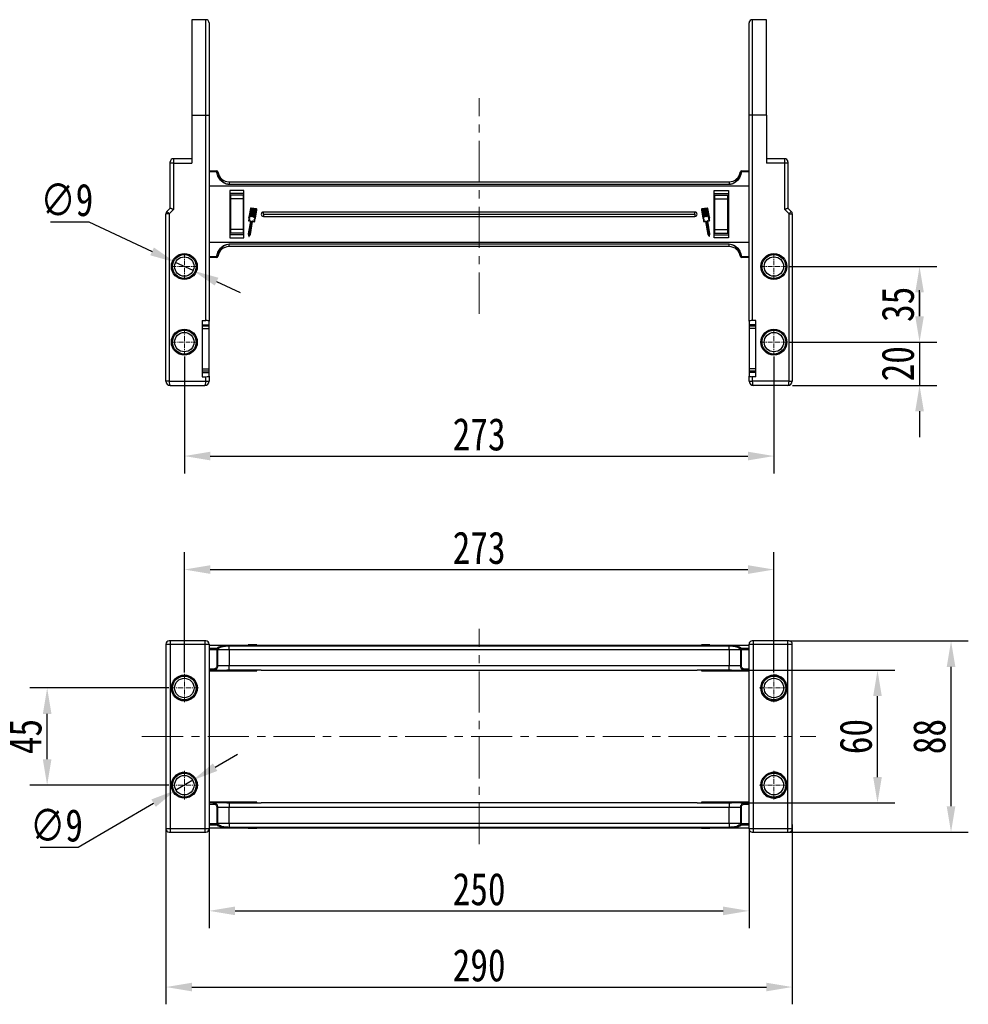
# Model space of a CAD drawing. Header units: millimetres. Extents: x -1214 to 867, y -361 to 1097.
# Tile 3 of 51: x -993 to -554, y -63 to 393. Entities that reach past the tile are written whole.
import ezdxf

# ---------------------------------------------------------------- set-up
doc = ezdxf.new("R2010")
doc.units = ezdxf.units.MM
doc.linetypes.add('CENTER', pattern=[0.6, 0.375, -0.075, 0.075, -0.075])
doc.linetypes.add('CENTERX2', pattern=[20.32, 12.7, -2.54, 2.54, -2.54])
doc.styles.get("Standard").update_dxf_attribs({"font": '仿宋_GB2312.ttf', "width": 0.8})
doc.dimstyles.new('ISO-60.1', dxfattribs={"dimtxt": 15, "dimasz": 12, "dimexe": 8, "dimexo": 0.625, "dimgap": 2.5, "dimtad": 1, "dimdsep": 46, "dimtxsty": 'Standard', "dimcen": 2.5, "dimadec": 0, "dimazin": 0, "dimtfac": 1, "dimtmove": 0, "dimatfit": 3, "dimfxl": 0, "dimarcsym": 0})
doc.dimstyles.new('副本 ISO-60.1', dxfattribs={"dimtxt": 15, "dimasz": 12, "dimexe": 8, "dimexo": 0.625, "dimgap": 2.5, "dimtad": 1, "dimtoh": 1, "dimdsep": 46, "dimtxsty": 'Standard', "dimcen": 2.5, "dimadec": 0, "dimazin": 0, "dimtfac": 1, "dimtmove": 0, "dimatfit": 3, "dimfxl": 0, "dimarcsym": 0})

# ---------------------------------------------------------------- blocks, each defined once
blk = doc.blocks.new('*D3769')
at = {"color": 0, "lineweight": -2}
for p, q in [((-978.78, 299.01), (-961.08, 299.01)), ((-961.08, 299.01), (-931.72, 285.26)), ((-912.71, 276.35), (-920.86, 280.17)), ((-901.84, 271.26), (-890.97, 266.17))]:
    blk.add_line(p, q, dxfattribs=at)
at = {"color": 0, "lineweight": 9}
for points in [[(-930.88, 287.07), (-932.57, 283.45), (-920.86, 280.17)], [(-900.99, 273.07), (-902.69, 269.45), (-912.71, 276.35)]]:
    blk.add_solid(points, dxfattribs=at)
at = {"layer": 'Defpoints', "color": 0, "lineweight": 9}
for p in [(-920.86, 280.17), (-912.71, 276.35)]:
    blk.add_point(p, dxfattribs=at)
at = {"color": 0, "lineweight": 9, "insert": (-971.18, 309.01), "char_height": 15, "attachment_point": 5}
blk.add_mtext('∅9', dxfattribs=at)
blk = doc.blocks.new('*D3770')
at = {"color": 0, "lineweight": -2}
for p, q in [((-636.56, 278.26), (-568.34, 278.26)), ((-576.34, 266.26), (-576.34, 255.26)), ((-636.56, 243.26), (-568.34, 243.26))]:
    blk.add_line(p, q, dxfattribs=at)
at = {"color": 0, "lineweight": 9}
for points in [[(-578.34, 266.26), (-574.34, 266.26), (-576.34, 278.26)], [(-578.34, 255.26), (-574.34, 255.26), (-576.34, 243.26)]]:
    blk.add_solid(points, dxfattribs=at)
at = {"layer": 'Defpoints', "color": 0, "lineweight": 9}
for p in [(-637.18, 278.26), (-637.18, 243.26), (-576.34, 243.26)]:
    blk.add_point(p, dxfattribs=at)
at = {"color": 0, "lineweight": 9, "insert": (-586.34, 260.76), "char_height": 15, "attachment_point": 5, "rotation": 90}
blk.add_mtext('35', dxfattribs=at)
blk = doc.blocks.new('*D3771')
at = {"color": 0, "lineweight": -2}
for p, q in [((-576.34, 255.26), (-576.34, 267.26)), ((-636.56, 243.26), (-568.34, 243.26)), ((-576.34, 243.26), (-576.34, 223.26)), ((-635.16, 223.26), (-568.34, 223.26)), ((-576.34, 211.26), (-576.34, 199.26))]:
    blk.add_line(p, q, dxfattribs=at)
at = {"color": 0, "lineweight": 9}
for points in [[(-578.34, 255.26), (-574.34, 255.26), (-576.34, 243.26)], [(-578.34, 211.26), (-574.34, 211.26), (-576.34, 223.26)]]:
    blk.add_solid(points, dxfattribs=at)
at = {"layer": 'Defpoints', "color": 0, "lineweight": 9}
for p in [(-637.18, 243.26), (-635.78, 223.26), (-576.34, 223.26)]:
    blk.add_point(p, dxfattribs=at)
at = {"color": 0, "lineweight": 9, "insert": (-586.34, 233.26), "char_height": 15, "attachment_point": 5, "rotation": 90}
blk.add_mtext('20', dxfattribs=at)
blk = doc.blocks.new('*D3792')
at = {"color": 0, "lineweight": -2}
for p, q in [((-916.78, 236.58), (-916.78, 182.52)), ((-643.78, 236.58), (-643.78, 182.52)), ((-904.78, 190.52), (-655.78, 190.52))]:
    blk.add_line(p, q, dxfattribs=at)
at = {"color": 0, "lineweight": 9}
for points in [[(-904.78, 192.52), (-904.78, 188.52), (-916.78, 190.52)], [(-655.78, 192.52), (-655.78, 188.52), (-643.78, 190.52)]]:
    blk.add_solid(points, dxfattribs=at)
at = {"layer": 'Defpoints', "color": 0, "lineweight": 9}
for p in [(-916.78, 237.21), (-643.78, 237.21), (-643.78, 190.52)]:
    blk.add_point(p, dxfattribs=at)
at = {"color": 0, "lineweight": 9, "insert": (-780.28, 200.52), "char_height": 15, "attachment_point": 5}
blk.add_mtext('273', dxfattribs=at)
blk = doc.blocks.new('*D3793')
at = {"color": 0, "lineweight": -2}
for p, q in [((-924.01, 83.17), (-988.31, 83.17)), ((-980.31, 50.17), (-980.31, 71.17)), ((-924.01, 38.17), (-988.31, 38.17))]:
    blk.add_line(p, q, dxfattribs=at)
at = {"color": 0, "lineweight": 9}
for points in [[(-982.31, 71.17), (-978.31, 71.17), (-980.31, 83.17)], [(-982.31, 50.17), (-978.31, 50.17), (-980.31, 38.17)]]:
    blk.add_solid(points, dxfattribs=at)
at = {"layer": 'Defpoints', "color": 0, "lineweight": 9}
for p in [(-980.31, 83.17), (-923.38, 83.17), (-923.38, 38.17)]:
    blk.add_point(p, dxfattribs=at)
at = {"color": 0, "lineweight": 9, "insert": (-990.31, 60.67), "char_height": 15, "attachment_point": 5, "rotation": 90}
blk.add_mtext('45', dxfattribs=at)
blk = doc.blocks.new('*D3772')
at = {"color": 0, "lineweight": -2}
for p, q in [((-902.53, 46.49), (-892.17, 52.54)), ((-912.9, 40.44), (-920.67, 35.9)), ((-965.89, 9.49), (-931.03, 29.85)), ((-983.58, 9.49), (-965.89, 9.49))]:
    blk.add_line(p, q, dxfattribs=at)
at = {"color": 0, "lineweight": 9}
for points in [[(-903.54, 48.22), (-901.52, 44.76), (-912.9, 40.44)], [(-932.04, 31.57), (-930.02, 28.12), (-920.67, 35.9)]]:
    blk.add_solid(points, dxfattribs=at)
at = {"layer": 'Defpoints', "color": 0, "lineweight": 9}
for p in [(-912.9, 40.44), (-920.67, 35.9)]:
    blk.add_point(p, dxfattribs=at)
at = {"color": 0, "lineweight": 9, "insert": (-975.99, 19.49), "char_height": 15, "attachment_point": 5}
blk.add_mtext('∅9', dxfattribs=at)
blk = doc.blocks.new('*D3794')
at = {"color": 0, "lineweight": -2}
for p, q in [((-655.28, 18.29), (-655.28, -28.02)), ((-905.28, 17.81), (-905.28, -28.02)), ((-893.28, -20.02), (-667.28, -20.02))]:
    blk.add_line(p, q, dxfattribs=at)
at = {"color": 0, "lineweight": 9}
for points in [[(-893.28, -18.02), (-893.28, -22.02), (-905.28, -20.02)], [(-667.28, -18.02), (-667.28, -22.02), (-655.28, -20.02)]]:
    blk.add_solid(points, dxfattribs=at)
at = {"layer": 'Defpoints', "color": 0, "lineweight": 9}
for p in [(-905.28, 18.44), (-655.28, 18.91), (-655.28, -20.02)]:
    blk.add_point(p, dxfattribs=at)
at = {"color": 0, "lineweight": 9, "insert": (-780.28, -10.02), "char_height": 15, "attachment_point": 5}
blk.add_mtext('250', dxfattribs=at)
blk = doc.blocks.new('*D3795')
at = {"color": 0, "lineweight": -2}
for p, q in [((-635.28, 19.95), (-635.28, -63.27)), ((-925.28, 17.91), (-925.28, -63.27)), ((-913.28, -55.27), (-647.28, -55.27))]:
    blk.add_line(p, q, dxfattribs=at)
at = {"color": 0, "lineweight": 9}
for points in [[(-913.28, -53.27), (-913.28, -57.27), (-925.28, -55.27)], [(-647.28, -53.27), (-647.28, -57.27), (-635.28, -55.27)]]:
    blk.add_solid(points, dxfattribs=at)
at = {"layer": 'Defpoints', "color": 0, "lineweight": 9}
for p in [(-925.28, 18.54), (-635.28, 20.57), (-635.28, -55.27)]:
    blk.add_point(p, dxfattribs=at)
at = {"color": 0, "lineweight": 9, "insert": (-780.28, -45.27), "char_height": 15, "attachment_point": 5}
blk.add_mtext('290', dxfattribs=at)
blk = doc.blocks.new('*D3796')
at = {"color": 0, "lineweight": -2}
for p, q in [((-916.78, 90.39), (-916.78, 145.99)), ((-643.78, 90.39), (-643.78, 145.99)), ((-904.78, 137.99), (-655.78, 137.99))]:
    blk.add_line(p, q, dxfattribs=at)
at = {"color": 0, "lineweight": 9}
for points in [[(-904.78, 139.99), (-904.78, 135.99), (-916.78, 137.99)], [(-655.78, 139.99), (-655.78, 135.99), (-643.78, 137.99)]]:
    blk.add_solid(points, dxfattribs=at)
at = {"layer": 'Defpoints', "color": 0, "lineweight": 9}
for p in [(-643.78, 137.99), (-916.78, 89.77), (-643.78, 89.77)]:
    blk.add_point(p, dxfattribs=at)
at = {"color": 0, "lineweight": 9, "insert": (-780.28, 147.99), "char_height": 15, "attachment_point": 5}
blk.add_mtext('273', dxfattribs=at)
blk = doc.blocks.new('*D3797')
at = {"color": 0, "lineweight": -2}
for p, q in [((-659.13, 91.4), (-587.81, 91.4)), ((-595.81, 41.94), (-595.81, 79.4)), ((-659.13, 29.94), (-587.81, 29.94))]:
    blk.add_line(p, q, dxfattribs=at)
at = {"color": 0, "lineweight": 9}
for points in [[(-597.81, 79.4), (-593.81, 79.4), (-595.81, 91.4)], [(-597.81, 41.94), (-593.81, 41.94), (-595.81, 29.94)]]:
    blk.add_solid(points, dxfattribs=at)
at = {"layer": 'Defpoints', "color": 0, "lineweight": 9}
for p in [(-659.75, 91.4), (-595.81, 91.4), (-659.75, 29.94)]:
    blk.add_point(p, dxfattribs=at)
at = {"color": 0, "lineweight": 9, "insert": (-605.81, 60.67), "char_height": 15, "attachment_point": 5, "rotation": 90}
blk.add_mtext('60', dxfattribs=at)
blk = doc.blocks.new('*D3798')
at = {"color": 0, "lineweight": -2}
for p, q in [((-636.66, 104.93), (-553.76, 104.93)), ((-561.76, 28.41), (-561.76, 92.93)), ((-636.66, 16.41), (-553.76, 16.41))]:
    blk.add_line(p, q, dxfattribs=at)
at = {"color": 0, "lineweight": 9}
for points in [[(-563.76, 92.93), (-559.76, 92.93), (-561.76, 104.93)], [(-563.76, 28.41), (-559.76, 28.41), (-561.76, 16.41)]]:
    blk.add_solid(points, dxfattribs=at)
at = {"layer": 'Defpoints', "color": 0, "lineweight": 9}
for p in [(-637.28, 104.93), (-561.76, 104.93), (-637.28, 16.41)]:
    blk.add_point(p, dxfattribs=at)
at = {"color": 0, "lineweight": 9, "insert": (-571.76, 60.67), "char_height": 15, "attachment_point": 5, "rotation": 90}
blk.add_mtext('88', dxfattribs=at)

msp = doc.modelspace()

# ---------------------------------------------------------------- linework, layer by layer
at = {"color": 7, "linetype": 'Continuous', "lineweight": 25}
for p, q in [((-906.781, 392.523), (-913.281, 392.523)), ((-913.281, 392.523), (-913.281, 348.259)), ((-647.281, 392.523), (-653.781, 392.523)), ((-647.281, 348.259), (-647.281, 392.523)), ((-905.281, 391.023), (-905.281, 348.259)), ((-655.281, 348.259), (-655.281, 391.023)), ((-913.281, 348.259), (-913.281, 326.174)), ((-913.281, 348.259), (-906.781, 348.259)), ((-906.781, 253.259), (-906.781, 348.259)), ((-906.781, 348.259), (-905.281, 348.259)), ((-905.281, 348.259), (-905.281, 252.994)), ((-655.281, 252.994), (-655.281, 348.259)), ((-653.781, 348.259), (-655.281, 348.259)), ((-653.781, 348.259), (-653.781, 253.259)), ((-647.281, 348.259), (-653.781, 348.259)), ((-647.281, 348.259), (-647.281, 326.174)), ((-913.281, 328.174), (-921.781, 328.174)), ((-638.781, 328.174), (-647.281, 328.174)), ((-923.281, 326.174), (-923.281, 326.674)), ((-923.281, 305.259), (-923.281, 326.174)), ((-921.781, 326.174), (-923.281, 326.174)), ((-921.781, 326.174), (-921.781, 304.638)), ((-921.781, 326.174), (-913.281, 326.174)), ((-638.781, 326.174), (-647.281, 326.174)), ((-638.781, 304.638), (-638.781, 326.174)), ((-637.281, 326.174), (-638.781, 326.174)), ((-637.281, 326.674), (-637.281, 326.174)), ((-637.281, 326.174), (-637.281, 305.259)), ((-905.281, 322.486), (-901.745, 322.486)), ((-901.745, 322.091), (-905.281, 322.091)), ((-901.745, 322.091), (-901.745, 322.486)), ((-901.246, 322.047), (-901.25, 322.047)), ((-659.313, 322.047), (-659.317, 322.047)), ((-658.818, 322.486), (-658.818, 322.091)), ((-658.818, 322.486), (-655.281, 322.486)), ((-655.281, 322.091), (-658.818, 322.091)), ((-780.281, 315.486), (-905.281, 315.486)), ((-896.085, 317.486), (-896.085, 316.365)), ((-896.085, 317.486), (-780.281, 317.486)), ((-896.085, 316.365), (-896.085, 316.25)), ((-896.085, 316.365), (-780.281, 316.365)), ((-780.281, 316.25), (-896.085, 316.25)), ((-780.281, 317.486), (-664.477, 317.486)), ((-780.281, 316.365), (-664.477, 316.365)), ((-664.477, 316.25), (-780.281, 316.25)), ((-655.281, 315.486), (-780.281, 315.486)), ((-664.477, 317.486), (-664.477, 316.365)), ((-664.477, 316.365), (-664.477, 316.25)), ((-889.181, 313.486), (-895.681, 313.486)), ((-895.681, 313.486), (-895.681, 291.486)), ((-889.181, 312.043), (-895.681, 312.043)), ((-889.181, 312.043), (-895.681, 312.043)), ((-895.451, 311.339), (-895.451, 309.648)), ((-889.331, 311.339), (-895.451, 311.339)), ((-889.331, 309.648), (-889.331, 311.339)), ((-889.181, 291.486), (-889.181, 313.486)), ((-671.381, 291.486), (-671.381, 313.486)), ((-671.381, 313.486), (-664.881, 313.486)), ((-671.381, 312.043), (-664.881, 312.043)), ((-671.381, 312.043), (-664.881, 312.043)), ((-671.231, 311.339), (-671.231, 309.648)), ((-671.231, 311.339), (-665.111, 311.339)), ((-665.111, 309.648), (-665.111, 311.339)), ((-664.881, 313.486), (-664.881, 291.486)), ((-895.451, 309.648), (-895.451, 295.324)), ((-889.331, 309.648), (-895.451, 309.648)), ((-889.331, 295.324), (-889.331, 309.648)), ((-671.231, 309.648), (-665.111, 309.648)), ((-671.231, 309.648), (-671.231, 295.324)), ((-665.111, 295.324), (-665.111, 309.648)), ((-923.781, 302.638), (-925.281, 302.638)), ((-925.281, 225.259), (-925.281, 302.638)), ((-924.842, 303.698), (-923.281, 305.259)), ((-921.781, 304.638), (-923.781, 302.638)), ((-923.781, 302.638), (-923.781, 225.259)), ((-886.206, 305.09), (-886.886, 301.104)), ((-886.005, 305.056), (-886.675, 301.133)), ((-886.107, 301.427), (-885.485, 305.071)), ((-885.965, 301.351), (-886.065, 301.369)), ((-885.284, 305.036), (-885.906, 301.393)), ((-885.485, 305.071), (-885.887, 305.139)), ((-883.44, 304.928), (-885.853, 305.34)), ((-885.404, 301.307), (-884.781, 304.95)), ((-885.261, 301.231), (-885.362, 301.248)), ((-884.781, 304.95), (-885.284, 305.036)), ((-884.58, 304.916), (-885.203, 301.273)), ((-884.7, 301.187), (-884.078, 304.83)), ((-884.558, 301.111), (-884.658, 301.128)), ((-884.078, 304.83), (-884.58, 304.916)), ((-883.877, 304.796), (-884.499, 301.153)), ((-884.062, 300.686), (-883.391, 304.61)), ((-883.475, 304.727), (-883.877, 304.796)), ((-883.871, 300.589), (-883.19, 304.575)), ((-780.281, 303.486), (-880.181, 303.486)), ((-880.181, 302.486), (-880.181, 303.486)), ((-880.181, 302.486), (-780.281, 302.486)), ((-880.181, 302.486), (-880.181, 301.486)), ((-880.181, 301.486), (-780.281, 301.486)), ((-680.381, 303.486), (-780.281, 303.486)), ((-780.281, 302.486), (-680.381, 302.486)), ((-780.281, 301.486), (-680.381, 301.486)), ((-680.381, 302.486), (-680.381, 303.486)), ((-680.381, 302.486), (-680.381, 301.486)), ((-677.372, 304.575), (-676.691, 300.589)), ((-677.171, 304.61), (-676.501, 300.686)), ((-674.71, 305.34), (-677.122, 304.928)), ((-676.686, 304.796), (-677.088, 304.727)), ((-676.064, 301.153), (-676.686, 304.796)), ((-675.982, 304.916), (-676.485, 304.83)), ((-676.485, 304.83), (-675.863, 301.187)), ((-675.904, 301.128), (-676.005, 301.111)), ((-675.36, 301.273), (-675.982, 304.916)), ((-675.279, 305.036), (-675.781, 304.95)), ((-675.781, 304.95), (-675.159, 301.307)), ((-675.201, 301.248), (-675.301, 301.231)), ((-674.656, 301.393), (-675.279, 305.036)), ((-674.676, 305.139), (-675.078, 305.071)), ((-675.078, 305.071), (-674.455, 301.427)), ((-674.497, 301.369), (-674.598, 301.351)), ((-673.888, 301.133), (-674.558, 305.056)), ((-673.676, 301.104), (-674.357, 305.09)), ((-636.781, 302.638), (-638.781, 304.638)), ((-637.281, 305.259), (-635.721, 303.698)), ((-636.781, 225.259), (-636.781, 302.638)), ((-636.781, 302.638), (-635.281, 302.638)), ((-635.281, 302.638), (-635.281, 225.259)), ((-886.165, 299.271), (-887.181, 293.326)), ((-885.938, 299.388), (-886.973, 293.333)), ((-886.943, 299.404), (-886.165, 299.271)), ((-886.757, 299.579), (-885.98, 299.447)), ((-886.37, 293.23), (-885.335, 299.285)), ((-886.176, 293.154), (-885.169, 299.049)), ((-885.276, 299.326), (-884.5, 299.194)), ((-885.11, 299.091), (-884.382, 298.967)), ((-676.18, 298.967), (-675.453, 299.091)), ((-676.063, 299.194), (-675.286, 299.326)), ((-675.394, 299.049), (-674.387, 293.154)), ((-675.227, 299.285), (-674.193, 293.23)), ((-673.59, 293.333), (-674.624, 299.388)), ((-674.583, 299.447), (-673.806, 299.579)), ((-674.397, 299.271), (-673.62, 299.404)), ((-673.382, 293.326), (-674.397, 299.271)), ((-889.181, 292.929), (-895.681, 292.929)), ((-889.331, 295.324), (-895.451, 295.324)), ((-895.451, 295.324), (-895.451, 293.633)), ((-889.331, 293.633), (-895.451, 293.633)), ((-889.331, 293.633), (-889.331, 295.324)), ((-887.181, 293.326), (-886.935, 292.291)), ((-886.973, 293.333), (-886.792, 292.572)), ((-886.792, 292.572), (-886.37, 293.23)), ((-886.75, 292.26), (-886.176, 293.154)), ((-674.387, 293.154), (-673.812, 292.26)), ((-674.193, 293.23), (-673.77, 292.572)), ((-673.77, 292.572), (-673.59, 293.333)), ((-673.627, 292.291), (-673.382, 293.326)), ((-671.381, 292.929), (-664.881, 292.929)), ((-671.231, 295.324), (-665.111, 295.324)), ((-671.231, 295.324), (-671.231, 293.633)), ((-671.231, 293.633), (-665.111, 293.633)), ((-665.111, 293.633), (-665.111, 295.324)), ((-905.281, 289.486), (-780.281, 289.486)), ((-896.085, 288.722), (-780.281, 288.722)), ((-896.085, 288.722), (-896.085, 288.607)), ((-896.085, 287.486), (-896.085, 288.607)), ((-780.281, 288.607), (-896.085, 288.607)), ((-780.281, 287.486), (-896.085, 287.486)), ((-895.681, 291.486), (-889.181, 291.486)), ((-780.281, 289.486), (-655.281, 289.486)), ((-780.281, 288.722), (-664.477, 288.722)), ((-664.477, 288.607), (-780.281, 288.607)), ((-664.477, 287.486), (-780.281, 287.486)), ((-664.881, 291.486), (-671.381, 291.486)), ((-664.477, 288.722), (-664.477, 288.607)), ((-664.477, 287.486), (-664.477, 288.607)), ((-905.281, 282.881), (-901.745, 282.881)), ((-901.745, 282.486), (-901.745, 282.881)), ((-901.25, 282.925), (-901.246, 282.924)), ((-659.317, 282.924), (-659.313, 282.925)), ((-658.818, 282.881), (-655.281, 282.881)), ((-658.818, 282.881), (-658.818, 282.486)), ((-901.745, 282.486), (-905.281, 282.486)), ((-655.281, 282.486), (-658.818, 282.486)), ((-908.481, 253.259), (-906.781, 253.259)), ((-908.481, 253.259), (-908.481, 227.259)), ((-908.281, 251.496), (-908.481, 251.496)), ((-908.281, 251.291), (-908.281, 251.496)), ((-908.281, 251.291), (-905.281, 251.291)), ((-908.281, 250.582), (-908.281, 251.291)), ((-905.281, 251.291), (-905.281, 252.994)), ((-905.281, 250.597), (-905.281, 251.291)), ((-655.281, 252.994), (-655.281, 251.291)), ((-652.281, 251.291), (-655.281, 251.291)), ((-655.281, 251.291), (-655.281, 250.582)), ((-652.081, 253.259), (-653.781, 253.259)), ((-652.081, 251.496), (-652.281, 251.496)), ((-652.281, 251.496), (-652.281, 251.291)), ((-652.281, 251.291), (-652.281, 250.597)), ((-652.081, 227.259), (-652.081, 253.259)), ((-905.281, 250.597), (-908.481, 250.597)), ((-908.481, 249.597), (-905.281, 249.597)), ((-905.281, 249.597), (-905.281, 250.597)), ((-905.281, 230.921), (-905.281, 249.597)), ((-652.081, 250.597), (-655.281, 250.597)), ((-655.281, 250.597), (-655.281, 249.597)), ((-652.081, 249.597), (-655.281, 249.597)), ((-655.281, 249.597), (-655.281, 230.921)), ((-908.481, 230.921), (-905.281, 230.921)), ((-908.481, 229.921), (-905.281, 229.921)), ((-908.481, 229.227), (-905.281, 229.227)), ((-905.281, 229.921), (-905.281, 230.921)), ((-905.281, 229.227), (-905.281, 229.921)), ((-905.281, 227.523), (-905.281, 229.227)), ((-652.081, 230.921), (-655.281, 230.921)), ((-655.281, 230.921), (-655.281, 229.921)), ((-655.281, 229.936), (-655.281, 229.227)), ((-655.281, 229.921), (-652.081, 229.921)), ((-652.081, 229.227), (-655.281, 229.227)), ((-655.281, 229.227), (-655.281, 227.523)), ((-923.781, 225.259), (-925.281, 225.259)), ((-923.781, 225.259), (-906.781, 225.259)), ((-908.481, 227.259), (-906.781, 227.259)), ((-906.781, 225.259), (-906.781, 227.259)), ((-906.781, 225.259), (-905.281, 225.259)), ((-905.281, 227.523), (-905.281, 225.259)), ((-655.281, 225.259), (-655.281, 227.523)), ((-655.281, 225.259), (-653.781, 225.259)), ((-653.781, 227.259), (-653.781, 225.259)), ((-652.081, 227.259), (-653.781, 227.259)), ((-636.781, 225.259), (-653.781, 225.259)), ((-636.781, 225.259), (-635.281, 225.259)), ((-923.281, 223.259), (-907.281, 223.259)), ((-637.281, 223.259), (-653.281, 223.259)), ((-923.281, 104.933), (-923.781, 104.933)), ((-923.281, 104.933), (-923.281, 103.433)), ((-907.281, 104.933), (-923.281, 104.933)), ((-906.781, 104.933), (-907.281, 104.933)), ((-907.281, 104.933), (-907.281, 103.433)), ((-653.281, 104.933), (-653.781, 104.933)), ((-637.281, 104.933), (-653.281, 104.933)), ((-653.281, 103.433), (-653.281, 104.933)), ((-637.281, 103.433), (-637.281, 104.933)), ((-636.781, 104.933), (-637.281, 104.933)), ((-925.281, 103.433), (-923.281, 103.433)), ((-925.281, 103.433), (-925.281, 17.905)), ((-923.281, 103.433), (-907.281, 103.433)), ((-923.281, 103.433), (-923.281, 17.905)), ((-907.281, 103.433), (-905.281, 103.433)), ((-907.281, 103.433), (-907.281, 17.905)), ((-905.281, 103.433), (-905.281, 17.905)), ((-780.281, 102.903), (-905.281, 102.903)), ((-901.745, 101.488), (-905.281, 101.488)), ((-905.281, 100.999), (-901.745, 100.999)), ((-901.745, 101.488), (-901.745, 100.999)), ((-901.25, 101.031), (-901.745, 100.999)), ((-901.745, 100.999), (-901.742, 100.903)), ((-901.742, 100.903), (-901.742, 93.403)), ((-901.246, 100.903), (-901.742, 100.903)), ((-901.246, 100.903), (-901.25, 101.031)), ((-901.246, 93.403), (-901.246, 100.903)), ((-901.246, 100.903), (-896.085, 100.903)), ((-896.085, 102.7), (-896.085, 102.739)), ((-780.281, 102.739), (-896.085, 102.739)), ((-896.085, 100.903), (-896.085, 102.7)), ((-896.085, 102.7), (-780.281, 102.7)), ((-896.085, 100.903), (-896.085, 93.403)), ((-896.085, 100.903), (-780.281, 100.903)), ((-887.181, 103.103), (-887.181, 102.903)), ((-887.027, 103.103), (-887.181, 103.103)), ((-887.027, 102.903), (-887.027, 103.103)), ((-887.009, 103.103), (-887.027, 103.103)), ((-887.009, 103.103), (-887.009, 102.903)), ((-886.886, 103.103), (-887.009, 103.103)), ((-886.886, 103.103), (-886.886, 102.903)), ((-886.206, 103.103), (-886.886, 103.103)), ((-885.853, 103.103), (-886.206, 103.103)), ((-886.206, 103.103), (-886.206, 102.903)), ((-885.853, 103.103), (-885.853, 102.903)), ((-883.44, 103.103), (-885.853, 103.103)), ((-883.44, 103.103), (-883.44, 102.903)), ((-883.186, 103.103), (-883.44, 103.103)), ((-883.186, 103.103), (-883.186, 102.903)), ((-655.281, 102.903), (-780.281, 102.903)), ((-664.477, 102.739), (-780.281, 102.739)), ((-780.281, 102.7), (-664.477, 102.7)), ((-780.281, 100.903), (-664.477, 100.903)), ((-677.377, 102.903), (-677.377, 103.103)), ((-677.122, 103.103), (-677.377, 103.103)), ((-677.122, 103.103), (-677.122, 102.903)), ((-674.71, 103.103), (-677.122, 103.103)), ((-674.71, 103.103), (-674.71, 102.903)), ((-674.357, 103.103), (-674.71, 103.103)), ((-674.357, 103.103), (-674.357, 102.903)), ((-673.676, 103.103), (-674.357, 103.103)), ((-673.676, 103.103), (-673.676, 102.903)), ((-673.554, 103.103), (-673.676, 103.103)), ((-673.554, 103.103), (-673.554, 102.903)), ((-673.535, 103.103), (-673.554, 103.103)), ((-673.535, 103.103), (-673.535, 102.903)), ((-673.382, 103.103), (-673.535, 103.103)), ((-673.382, 103.103), (-673.382, 102.903)), ((-664.477, 102.7), (-664.477, 102.739)), ((-664.477, 100.903), (-664.477, 102.7)), ((-664.477, 100.903), (-659.317, 100.903)), ((-664.477, 100.903), (-664.477, 93.403)), ((-659.313, 101.031), (-659.317, 100.903)), ((-658.821, 100.903), (-659.317, 100.903)), ((-659.317, 100.903), (-659.317, 93.403)), ((-658.818, 100.999), (-659.313, 101.031)), ((-658.821, 100.903), (-658.818, 100.999)), ((-658.821, 93.403), (-658.821, 100.903)), ((-655.281, 101.488), (-658.818, 101.488)), ((-658.818, 100.999), (-658.818, 101.488)), ((-658.818, 100.999), (-655.281, 100.999)), ((-655.281, 103.433), (-653.281, 103.433)), ((-655.281, 17.905), (-655.281, 103.433)), ((-653.281, 103.433), (-637.281, 103.433)), ((-653.281, 17.905), (-653.281, 103.433)), ((-637.281, 17.905), (-637.281, 103.433)), ((-637.281, 103.433), (-635.281, 103.433)), ((-635.281, 17.905), (-635.281, 103.433)), ((-903.251, 91.903), (-905.281, 91.903)), ((-905.281, 91.403), (-903.251, 91.403)), ((-903.251, 91.403), (-903.251, 91.903)), ((-903.251, 91.403), (-897.139, 91.403)), ((-901.246, 93.403), (-901.742, 93.403)), ((-896.085, 93.403), (-901.246, 93.403)), ((-896.085, 91.404), (-896.085, 93.403)), ((-780.281, 93.403), (-896.085, 93.403)), ((-881.199, 91.404), (-896.085, 91.404)), ((-883.281, 91.101), (-883.281, 91.404)), ((-881.174, 91.403), (-780.281, 91.403)), ((-664.477, 93.403), (-780.281, 93.403)), ((-780.281, 91.403), (-679.389, 91.403)), ((-664.477, 91.404), (-679.364, 91.404)), ((-677.281, 91.404), (-677.281, 91.101)), ((-659.317, 93.403), (-664.477, 93.403)), ((-664.477, 91.404), (-664.477, 93.403)), ((-663.423, 91.403), (-657.312, 91.403)), ((-658.821, 93.403), (-659.317, 93.403)), ((-657.312, 91.903), (-657.312, 91.403)), ((-655.281, 91.903), (-657.312, 91.903)), ((-657.312, 91.403), (-655.281, 91.403)), ((-905.281, 91.101), (-883.281, 91.101)), ((-677.281, 91.101), (-655.281, 91.101)), ((-916.781, 44.169), (-915.837, 44.094)), ((-883.281, 30.238), (-905.281, 30.238)), ((-903.251, 29.935), (-905.281, 29.935)), ((-905.281, 29.435), (-903.251, 29.435)), ((-903.251, 29.435), (-903.251, 29.935)), ((-897.139, 29.935), (-903.251, 29.935)), ((-901.742, 27.935), (-901.246, 27.935)), ((-901.742, 27.935), (-901.742, 20.435)), ((-901.246, 20.435), (-901.246, 27.935)), ((-901.246, 27.935), (-896.085, 27.935)), ((-896.085, 29.935), (-896.085, 27.935)), ((-896.085, 29.935), (-881.199, 29.935)), ((-896.085, 20.435), (-896.085, 27.935)), ((-896.085, 27.935), (-780.281, 27.935)), ((-883.281, 29.935), (-883.281, 30.238)), ((-780.281, 29.935), (-881.174, 29.935)), ((-679.389, 29.935), (-780.281, 29.935)), ((-780.281, 27.935), (-664.477, 27.935)), ((-679.364, 29.935), (-664.477, 29.935)), ((-655.281, 30.238), (-677.281, 30.238)), ((-677.281, 30.238), (-677.281, 29.935)), ((-664.477, 29.935), (-664.477, 27.935)), ((-664.477, 27.935), (-659.317, 27.935)), ((-664.477, 20.435), (-664.477, 27.935)), ((-657.312, 29.935), (-663.423, 29.935)), ((-659.317, 27.935), (-659.317, 20.435)), ((-659.317, 27.935), (-658.821, 27.935)), ((-658.821, 20.435), (-658.821, 27.935)), ((-657.312, 29.935), (-657.312, 29.435)), ((-655.281, 29.935), (-657.312, 29.935)), ((-657.312, 29.435), (-655.281, 29.435)), ((-901.745, 20.339), (-905.281, 20.339)), ((-905.281, 19.85), (-901.745, 19.85)), ((-905.281, 18.435), (-780.281, 18.435)), ((-901.742, 20.435), (-901.745, 20.339)), ((-901.745, 20.339), (-901.745, 19.85)), ((-901.745, 20.339), (-901.25, 20.307)), ((-901.742, 20.435), (-901.246, 20.435)), ((-901.25, 20.307), (-901.246, 20.435)), ((-896.085, 20.435), (-901.246, 20.435)), ((-896.085, 20.435), (-896.085, 18.639)), ((-780.281, 20.435), (-896.085, 20.435)), ((-896.085, 18.639), (-896.085, 18.599)), ((-780.281, 18.639), (-896.085, 18.639)), ((-896.085, 18.599), (-780.281, 18.599)), ((-887.181, 18.235), (-887.181, 18.435)), ((-887.181, 18.235), (-887.027, 18.235)), ((-887.027, 18.235), (-887.027, 18.435)), ((-887.027, 18.235), (-887.009, 18.235)), ((-887.009, 18.235), (-887.009, 18.435)), ((-887.009, 18.235), (-886.886, 18.235)), ((-886.886, 18.235), (-886.886, 18.435)), ((-886.886, 18.235), (-886.206, 18.235)), ((-886.206, 18.235), (-886.206, 18.435)), ((-886.206, 18.235), (-885.853, 18.235)), ((-885.853, 18.235), (-885.853, 18.435)), ((-885.853, 18.235), (-883.44, 18.235)), ((-883.44, 18.235), (-883.44, 18.435)), ((-883.44, 18.235), (-883.186, 18.235)), ((-883.186, 18.435), (-883.186, 18.235)), ((-664.477, 20.435), (-780.281, 20.435)), ((-664.477, 18.639), (-780.281, 18.639)), ((-780.281, 18.599), (-664.477, 18.599)), ((-780.281, 18.435), (-655.281, 18.435)), ((-677.377, 18.235), (-677.377, 18.435)), ((-677.377, 18.235), (-677.122, 18.235)), ((-677.122, 18.235), (-677.122, 18.435)), ((-677.122, 18.235), (-674.71, 18.235)), ((-674.71, 18.235), (-674.71, 18.435)), ((-674.71, 18.235), (-674.357, 18.235)), ((-674.357, 18.235), (-674.357, 18.435)), ((-674.357, 18.235), (-673.676, 18.235)), ((-673.676, 18.235), (-673.676, 18.435)), ((-673.676, 18.235), (-673.554, 18.235)), ((-673.554, 18.235), (-673.554, 18.435)), ((-673.554, 18.235), (-673.535, 18.235)), ((-673.535, 18.435), (-673.535, 18.235)), ((-673.535, 18.235), (-673.382, 18.235)), ((-673.382, 18.235), (-673.382, 18.435)), ((-664.477, 20.435), (-664.477, 18.639)), ((-659.317, 20.435), (-664.477, 20.435)), ((-664.477, 18.639), (-664.477, 18.599)), ((-659.317, 20.435), (-658.821, 20.435)), ((-659.317, 20.435), (-659.313, 20.307)), ((-659.313, 20.307), (-658.818, 20.339)), ((-658.818, 20.339), (-658.821, 20.435)), ((-655.281, 20.339), (-658.818, 20.339)), ((-658.818, 19.85), (-658.818, 20.339)), ((-658.818, 19.85), (-655.281, 19.85)), ((-923.281, 17.905), (-925.281, 17.905)), ((-923.781, 16.405), (-923.281, 16.405)), ((-907.281, 17.905), (-923.281, 17.905)), ((-923.281, 17.905), (-923.281, 16.405)), ((-923.281, 16.405), (-907.281, 16.405)), ((-905.281, 17.905), (-907.281, 17.905)), ((-907.281, 17.905), (-907.281, 16.405)), ((-907.281, 16.405), (-906.781, 16.405)), ((-653.281, 17.905), (-655.281, 17.905)), ((-653.781, 16.405), (-653.281, 16.405)), ((-637.281, 17.905), (-653.281, 17.905)), ((-653.281, 16.405), (-653.281, 17.905)), ((-653.281, 16.405), (-637.281, 16.405)), ((-637.281, 16.405), (-637.281, 17.905)), ((-635.281, 17.905), (-637.281, 17.905)), ((-637.281, 16.405), (-636.781, 16.405))]:
    msp.add_line(p, q, dxfattribs=at)
at = {"color": 8, "linetype": 'Continuous', "lineweight": 25}
for p, q in [((-906.781, 348.259), (-906.781, 392.523)), ((-653.781, 392.523), (-653.781, 348.259)), ((-921.781, 328.174), (-921.781, 326.174)), ((-638.781, 326.174), (-638.781, 328.174))]:
    msp.add_line(p, q, dxfattribs=at)
at = {"color": 1, "linetype": 'CENTERX2', "lineweight": 13, "ltscale": 1.5}
for p, q in [((-780.281, 256.436), (-780.281, 356.195)), ((-780.281, 10.789), (-780.281, 110.549)), ((-936.398, 60.669), (-624.407, 60.669))]:
    msp.add_line(p, q, dxfattribs=at)
at = {"color": 1, "linetype": 'CENTER', "lineweight": 9, "ltscale": 5.588}
for p, q in [((-916.781, 272.209), (-916.781, 284.309)), ((-916.781, 272.209), (-916.781, 284.309)), ((-643.781, 272.209), (-643.781, 284.309)), ((-643.781, 272.209), (-643.781, 284.309)), ((-922.831, 278.259), (-910.731, 278.259)), ((-922.831, 278.259), (-910.731, 278.259)), ((-649.831, 278.259), (-637.731, 278.259)), ((-649.831, 278.259), (-637.731, 278.259)), ((-916.781, 237.209), (-916.781, 249.309)), ((-643.781, 237.209), (-643.781, 249.309)), ((-922.831, 243.259), (-910.731, 243.259)), ((-649.831, 243.259), (-637.731, 243.259))]:
    msp.add_line(p, q, dxfattribs=at)
at = {"color": 1, "linetype": 'CENTER', "lineweight": 9, "ltscale": 6.096}
for p, q in [((-916.781, 89.769), (-916.781, 76.569)), ((-643.781, 89.769), (-643.781, 76.569)), ((-923.381, 83.169), (-910.181, 83.169)), ((-650.381, 83.169), (-637.181, 83.169)), ((-916.781, 44.769), (-916.781, 31.569)), ((-643.781, 44.769), (-643.781, 31.569)), ((-923.381, 38.169), (-910.181, 38.169)), ((-650.381, 38.169), (-637.181, 38.169))]:
    msp.add_line(p, q, dxfattribs=at)
at = {"color": 7, "linetype": 'Continuous', "lineweight": 25, "flags": 128}
for points in [[(-923.781, 302.638), (-923.988, 302.845), (-924.187, 303.043), (-924.371, 303.227), (-924.531, 303.388), (-924.663, 303.519), (-924.761, 303.617), (-924.822, 303.678), (-924.842, 303.698)], [(-921.781, 304.638), (-922.074, 304.759), (-922.355, 304.875), (-922.615, 304.983), (-922.842, 305.077), (-923.028, 305.154), (-923.167, 305.212), (-923.252, 305.247), (-923.281, 305.259)], [(-637.281, 305.259), (-637.304, 305.249), (-637.372, 305.221), (-637.482, 305.176), (-637.632, 305.114), (-637.817, 305.037), (-638.031, 304.948), (-638.268, 304.85), (-638.521, 304.745), (-638.781, 304.638)], [(-635.721, 303.698), (-635.741, 303.678), (-635.801, 303.617), (-635.899, 303.519), (-636.031, 303.388), (-636.192, 303.227), (-636.375, 303.043), (-636.574, 302.845), (-636.781, 302.638)]]:
    msp.add_lwpolyline(points, dxfattribs=at)
at = {"color": 7, "linetype": 'Continuous', "lineweight": 25}
for centre, radius in [((-916.781, 278.259), 6), ((-916.781, 278.259), 5.5), ((-916.781, 278.259), 4.5), ((-643.781, 278.259), 6), ((-643.781, 278.259), 5.5), ((-643.781, 278.259), 4.5), ((-916.781, 243.259), 6), ((-916.781, 243.259), 5.5), ((-916.781, 243.259), 4.5), ((-643.781, 243.259), 6), ((-643.781, 243.259), 5.5), ((-643.781, 243.259), 4.5), ((-916.781, 83.169), 6), ((-916.781, 83.169), 5.5), ((-916.781, 83.169), 4.5), ((-643.781, 83.169), 6), ((-643.781, 83.169), 5.5), ((-643.781, 83.169), 4.5), ((-916.781, 38.169), 6), ((-916.781, 38.169), 5.5), ((-916.781, 38.169), 4.5), ((-643.781, 38.169), 6), ((-643.781, 38.169), 5.5), ((-643.781, 38.169), 4.5)]:
    msp.add_circle(centre, radius, dxfattribs=at)
for centre, radius, start, end in [((-906.781, 391.023), 1.5, 0, 90), ((-653.781, 391.023), 1.5, 90, 180), ((-921.781, 326.674), 1.5, 90, 180), ((-638.781, 326.674), 1.5, 360, 90), ((-901.746, 321.987), 0.499, 6.96625, 89.951), ((-901.56, 321.357), 0.756, 65.79045, 104.1648), ((-901.742, 321.986), 0.5, 7.05413, 90), ((-896.085, 322.686), 5.2, 187.05413, 270), ((-664.477, 322.686), 5.2, 270, 352.94587), ((-658.821, 321.986), 0.5, 90, 172.94587), ((-658.817, 321.987), 0.499, 90.04909, 173.03238), ((-659.003, 321.357), 0.756, 75.83553, 114.20899), ((-923.781, 302.638), 1.5, 135, 180), ((-888.247, 300.437), 1.515, 324.79186, 26.12453), ((-888.247, 300.437), 1.719, 330.07022, 23.86617), ((-885.904, 305.039), 0.306, 80.30687, 170.30687), ((-886.057, 301.419), 0.051, 170.30687, 260.30687), ((-885.904, 305.039), 0.102, 80.30687, 170.30687), ((-885.956, 301.402), 0.051, 260.30687, 350.30687), ((-885.353, 301.299), 0.051, 170.30687, 260.30687), ((-885.253, 301.282), 0.051, 260.30687, 350.30687), ((-884.65, 301.179), 0.051, 170.30687, 260.30687), ((-884.549, 301.161), 0.051, 260.30687, 350.30687), ((-883.492, 304.627), 0.102, 350.30687, 80.30687), ((-883.492, 304.627), 0.306, 350.30687, 80.30687), ((-880.181, 302.486), 1, 90, 270), ((-680.381, 302.486), 1, 270, 90), ((-677.071, 304.627), 0.306, 99.69313, 189.69313), ((-677.071, 304.627), 0.102, 99.69313, 189.69313), ((-676.013, 301.161), 0.051, 189.69313, 279.69313), ((-675.913, 301.179), 0.051, 279.69313, 9.69313), ((-675.31, 301.282), 0.051, 189.69313, 279.69313), ((-675.209, 301.299), 0.051, 279.69313, 9.69313), ((-674.659, 305.039), 0.306, 9.69313, 99.69313), ((-674.659, 305.039), 0.102, 9.69313, 99.69313), ((-674.606, 301.402), 0.051, 189.69313, 279.69313), ((-674.506, 301.419), 0.051, 279.69313, 9.69313), ((-672.316, 300.437), 1.719, 156.13383, 209.92978), ((-672.316, 300.437), 1.515, 153.87547, 215.20814), ((-636.781, 302.638), 1.5, 0, 45), ((-886.925, 299.505), 0.102, 144.79186, 260.30687), ((-885.989, 299.396), 0.051, 350.30687, 80.30687), ((-885.285, 299.276), 0.051, 80.30687, 170.30687), ((-885.118, 299.041), 0.051, 80.30687, 170.30687), ((-882.809, 299.508), 1.719, 136.74758, 190.54353), ((-884.365, 299.067), 0.102, 260.30687, 15.82188), ((-882.809, 299.508), 1.515, 134.48921, 195.82188), ((-677.753, 299.508), 1.515, 344.17812, 45.51079), ((-677.753, 299.508), 1.719, 349.45647, 43.25242), ((-676.197, 299.067), 0.102, 164.17812, 279.69313), ((-675.444, 299.041), 0.051, 9.69313, 99.69313), ((-675.278, 299.276), 0.051, 9.69313, 99.69313), ((-674.574, 299.396), 0.051, 99.69313, 189.69313), ((-673.637, 299.505), 0.102, 279.69313, 35.20814), ((-886.836, 292.315), 0.102, 193.32833, 327.28541), ((-673.726, 292.315), 0.102, 212.71459, 346.67167), ((-896.085, 282.286), 5.2, 90, 172.94587), ((-664.477, 282.286), 5.2, 7.05413, 90), ((-901.56, 283.614), 0.756, 255.8326, 294.21301), ((-901.746, 282.985), 0.499, 270.04988, 353.03384), ((-901.742, 282.986), 0.5, 270, 352.94587), ((-658.821, 282.986), 0.5, 187.05413, 270), ((-659.003, 283.614), 0.756, 245.78755, 284.16707), ((-658.817, 282.985), 0.499, 186.96754, 269.95003), ((-923.281, 225.259), 2, 180, 270), ((-907.281, 225.259), 2, 270, 0), ((-653.281, 225.259), 2, 180, 270), ((-637.281, 225.259), 2, 270, 0), ((-923.781, 103.433), 1.5, 90, 180), ((-906.781, 103.433), 1.5, 0, 90), ((-653.781, 103.433), 1.5, 90, 180), ((-636.781, 103.433), 1.5, 0, 90), ((-901.755, 100.98), 0.508, 5.70659, 88.89252), ((-658.808, 100.98), 0.508, 91.10748, 174.29341), ((-643.781, 83.169), 6, 270, 90), ((-643.781, 83.169), 6, 180, 270), ((-916.781, 38.169), 6, 90, 170.94167), ((-643.781, 38.169), 6, 270, 99.05833), ((-643.781, 38.169), 6, 189.05833, 270), ((-901.755, 20.358), 0.508, 271.10748, 354.29341), ((-658.808, 20.358), 0.508, 185.70659, 268.89252), ((-923.781, 17.905), 1.5, 180, 270), ((-906.781, 17.905), 1.5, 270, 0), ((-653.781, 17.905), 1.5, 180, 270), ((-636.781, 17.905), 1.5, 270, 0)]:
    msp.add_arc(centre, radius, start, end, dxfattribs=at)
for centre, major_axis, ratio, start_param, end_param in [((-906.781, 252.994), (1.5, 0), 0.176327, 0, 1.5707963), ((-653.781, 252.994), (1.5, 0), 0.176327, 1.5707963, 3.1415927), ((-923.281, 225.259), (0, 2), 0.25, 1.5707963, 3.1415927), ((-907.281, 225.259), (0, 2), 0.25, 3.1415927, 4.712389), ((-906.781, 227.523), (1.5, 0), 0.176327, 4.712389, 6.2831853), ((-653.781, 227.523), (1.5, 0), 0.176327, 3.1415927, 4.712389), ((-653.281, 225.259), (0, 2), 0.25, 1.5707963, 3.1415927), ((-637.281, 225.259), (0, 2), 0.25, 3.1415927, 4.712389)]:
    msp.add_ellipse(centre, major_axis=major_axis, ratio=ratio, start_param=start_param, end_param=end_param, dxfattribs=at)
at = {"color": 7, "linetype": 'Continuous', "lineweight": 25, "extrusion": (0, 0, -1)}
for centre, major_axis, start_param, end_param in [((-882.206, 93.403), (-1.279, 1.932), 3.4039232, 3.4266434), ((-678.356, 93.403), (1.279, 1.932), 2.8565419, 2.8792622), ((-882.206, 27.935), (1.279, 1.932), 5.9981346, 6.0208548), ((-678.356, 27.935), (-1.279, 1.932), 0.2623305, 0.2850507)]:
    msp.add_ellipse(centre, major_axis=major_axis, ratio=0.4054038, start_param=start_param, end_param=end_param, dxfattribs=at)
at = {"color": 7, "linetype": 'Continuous', "lineweight": 25}
for points, knots in [([(-896.085, 316.25), (-896.508, 316.293), (-897.245, 316.369), (-898.21, 316.8), (-899.287, 317.468), (-900.25, 318.416), (-900.999, 319.587), (-901.511, 320.736), (-901.66, 321.598), (-901.745, 322.091)], [0, 0, 0, 0, 0.1421176, 0.2478142, 0.3536492, 0.571334, 0.6999123, 0.8285026, 1, 1, 1, 1]), ([(-901.25, 322.047), (-901.177, 321.596), (-900.993, 320.466), (-900.196, 318.87), (-899.106, 317.664), (-898.114, 316.968), (-897.206, 316.501), (-896.494, 316.414), (-896.085, 316.365)], [0, 0, 0, 0, 0.1685697, 0.4225619, 0.6411049, 0.7485677, 0.8558271, 1, 1, 1, 1]), ([(-658.818, 322.091), (-658.903, 321.598), (-659.051, 320.736), (-659.564, 319.587), (-660.313, 318.416), (-661.276, 317.468), (-662.352, 316.8), (-663.318, 316.369), (-664.055, 316.293), (-664.477, 316.25)], [0, 0, 0, 0, 0.1714976, 0.3000881, 0.4286662, 0.6463508, 0.7521854, 0.8578828, 1, 1, 1, 1]), ([(-664.477, 316.365), (-664.069, 316.414), (-663.357, 316.501), (-662.449, 316.968), (-661.457, 317.664), (-660.361, 318.869), (-659.616, 320.414), (-659.37, 321.536), (-659.319, 321.989), (-659.313, 322.047)], [0, 0, 0, 0, 0.1441604, 0.2514113, 0.3588641, 0.5773888, 0.8313599, 0.9783865, 1, 1, 1, 1]), ([(-901.745, 282.881), (-901.66, 283.374), (-901.511, 284.236), (-900.999, 285.385), (-900.25, 286.556), (-899.287, 287.503), (-898.21, 288.172), (-897.245, 288.603), (-896.508, 288.679), (-896.085, 288.722)], [0, 0, 0, 0, 0.171497, 0.3000874, 0.428666, 0.6463506, 0.7521857, 0.8578824, 1, 1, 1, 1]), ([(-896.085, 288.607), (-896.494, 288.557), (-897.206, 288.471), (-898.114, 288.004), (-899.105, 287.308), (-900.201, 286.103), (-900.947, 284.558), (-901.193, 283.435), (-901.243, 282.983), (-901.25, 282.925)], [0, 0, 0, 0, 0.1441606, 0.2514114, 0.3588646, 0.5773896, 0.8313605, 0.9783874, 1, 1, 1, 1]), ([(-664.477, 288.722), (-664.055, 288.679), (-663.318, 288.603), (-662.352, 288.172), (-661.276, 287.503), (-660.313, 286.556), (-659.564, 285.385), (-659.051, 284.236), (-658.903, 283.374), (-658.818, 282.881)], [0, 0, 0, 0, 0.1421172, 0.24781467, 0.3536495, 0.57133382, 0.69991224, 0.82850278, 1, 1, 1, 1]), ([(-659.313, 282.925), (-659.386, 283.376), (-659.57, 284.506), (-660.367, 286.102), (-661.453, 287.305), (-662.445, 288.001), (-663.352, 288.471), (-664.069, 288.557), (-664.477, 288.607)], [0, 0, 0, 0, 0.1685717, 0.4225673, 0.6411136, 0.7470231, 0.8558258, 1, 1, 1, 1]), ([(-896.085, 102.739), (-896.508, 102.73), (-897.245, 102.714), (-898.21, 102.622), (-899.287, 102.478), (-900.25, 102.275), (-900.999, 102.024), (-901.511, 101.778), (-901.66, 101.593), (-901.745, 101.488)], [0, 0, 0, 0, 0.1421171, 0.2478145, 0.3536496, 0.5713338, 0.6999123, 0.828503, 1, 1, 1, 1]), ([(-901.25, 101.031), (-901.177, 101.172), (-900.993, 101.525), (-900.196, 102.008), (-899.106, 102.353), (-898.114, 102.543), (-897.206, 102.666), (-896.494, 102.687), (-896.085, 102.7)], [0, 0, 0, 0, 0.1685696, 0.4225622, 0.6411057, 0.7485672, 0.8558274, 1, 1, 1, 1]), ([(-658.818, 101.488), (-658.903, 101.593), (-659.051, 101.778), (-659.564, 102.024), (-660.313, 102.275), (-661.276, 102.478), (-662.352, 102.622), (-663.318, 102.714), (-664.055, 102.73), (-664.477, 102.739)], [0, 0, 0, 0, 0.171497, 0.3000877, 0.4286662, 0.6463504, 0.7521855, 0.8578829, 1, 1, 1, 1]), ([(-664.477, 102.7), (-664.069, 102.687), (-663.357, 102.666), (-662.449, 102.543), (-661.457, 102.353), (-660.361, 102.008), (-659.616, 101.54), (-659.37, 101.191), (-659.319, 101.049), (-659.313, 101.031)], [0, 0, 0, 0, 0.14416046, 0.25141161, 0.358864, 0.57738906, 0.8313602, 0.97838702, 1, 1, 1, 1]), ([(-901.742, 93.403), (-901.749, 93.296), (-901.767, 93.02), (-901.945, 92.598), (-902.286, 92.214), (-902.74, 91.953), (-903.081, 91.92), (-903.251, 91.903)], [0, 0, 0, 0, 0.1369171, 0.3517136, 0.5676407, 0.7838231, 1, 1, 1, 1]), ([(-903.251, 91.403), (-903.025, 91.425), (-902.572, 91.47), (-901.968, 91.818), (-901.515, 92.33), (-901.279, 92.892), (-901.255, 93.26), (-901.246, 93.403)], [0, 0, 0, 0, 0.21599369, 0.43201203, 0.64792059, 0.86289952, 1, 1, 1, 1]), ([(-896.085, 91.404), (-896.422, 91.403), (-896.774, 91.403), (-897.124, 91.403), (-897.139, 91.403)], [0, 0, 0, 0, 0.9581938, 1, 1, 1, 1]), ([(-881.174, 91.403), (-881.178, 91.403), (-881.188, 91.403), (-881.199, 91.403), (-881.207, 91.404)], [0, 0, 0, 0, 0.3475426, 1, 1, 1, 1]), ([(-679.352, 91.404), (-679.353, 91.404), (-679.365, 91.403), (-679.377, 91.403), (-679.389, 91.403)], [0, 0, 0, 0, 0.06322412, 1, 1, 1, 1]), ([(-663.423, 91.403), (-663.438, 91.403), (-663.789, 91.403), (-664.141, 91.403), (-664.477, 91.404)], [0, 0, 0, 0, 0.0418062, 1, 1, 1, 1]), ([(-659.317, 93.403), (-659.295, 93.18), (-659.251, 92.732), (-658.909, 92.136), (-658.405, 91.683), (-657.84, 91.439), (-657.463, 91.413), (-657.312, 91.403)], [0, 0, 0, 0, 0.2132158, 0.4262438, 0.6399029, 0.8548909, 1, 1, 1, 1]), ([(-657.312, 91.903), (-657.426, 91.911), (-657.709, 91.93), (-658.133, 92.113), (-658.513, 92.452), (-658.771, 92.9), (-658.804, 93.235), (-658.821, 93.403)], [0, 0, 0, 0, 0.1452268, 0.3603998, 0.5741389, 0.7870548, 1, 1, 1, 1]), ([(-901.246, 27.935), (-901.268, 28.159), (-901.312, 28.606), (-901.654, 29.203), (-902.158, 29.655), (-902.723, 29.9), (-903.099, 29.925), (-903.251, 29.935)], [0, 0, 0, 0, 0.2132158, 0.4262438, 0.6399029, 0.8548909, 1, 1, 1, 1]), ([(-903.251, 29.435), (-903.137, 29.428), (-902.854, 29.409), (-902.429, 29.225), (-902.049, 28.886), (-901.792, 28.438), (-901.759, 28.103), (-901.742, 27.935)], [0, 0, 0, 0, 0.1452268, 0.3603998, 0.5741389, 0.7870548, 1, 1, 1, 1]), ([(-897.139, 29.935), (-897.124, 29.935), (-896.774, 29.935), (-896.422, 29.935), (-896.085, 29.935)], [0, 0, 0, 0, 0.0418062, 1, 1, 1, 1]), ([(-881.21, 29.935), (-881.209, 29.935), (-881.197, 29.935), (-881.185, 29.935), (-881.174, 29.935)], [0, 0, 0, 0, 0.0632241, 1, 1, 1, 1]), ([(-679.389, 29.935), (-679.385, 29.935), (-679.374, 29.935), (-679.363, 29.935), (-679.356, 29.935)], [0, 0, 0, 0, 0.3475426, 1, 1, 1, 1]), ([(-664.477, 29.935), (-664.141, 29.935), (-663.789, 29.935), (-663.438, 29.935), (-663.423, 29.935)], [0, 0, 0, 0, 0.9581938, 1, 1, 1, 1]), ([(-657.312, 29.935), (-657.538, 29.913), (-657.991, 29.868), (-658.594, 29.52), (-659.048, 29.008), (-659.284, 28.447), (-659.308, 28.079), (-659.317, 27.935)], [0, 0, 0, 0, 0.21599369, 0.43201203, 0.64792059, 0.86289952, 1, 1, 1, 1]), ([(-658.821, 27.935), (-658.814, 28.043), (-658.796, 28.319), (-658.618, 28.74), (-658.276, 29.124), (-657.822, 29.385), (-657.482, 29.418), (-657.312, 29.435)], [0, 0, 0, 0, 0.1369171, 0.3517136, 0.5676407, 0.7838231, 1, 1, 1, 1]), ([(-901.745, 19.85), (-901.66, 19.745), (-901.511, 19.56), (-900.999, 19.314), (-900.25, 19.063), (-899.287, 18.86), (-898.21, 18.717), (-897.245, 18.624), (-896.508, 18.608), (-896.085, 18.599)], [0, 0, 0, 0, 0.171497, 0.3000877, 0.4286662, 0.6463504, 0.7521855, 0.8578829, 1, 1, 1, 1]), ([(-896.085, 18.639), (-896.494, 18.651), (-897.206, 18.673), (-898.114, 18.796), (-899.105, 18.986), (-900.201, 19.33), (-900.947, 19.798), (-901.193, 20.148), (-901.243, 20.289), (-901.25, 20.307)], [0, 0, 0, 0, 0.1441605, 0.2514116, 0.358864, 0.5773891, 0.8313602, 0.978387, 1, 1, 1, 1]), ([(-659.313, 20.307), (-659.386, 20.167), (-659.57, 19.814), (-660.367, 19.33), (-661.457, 18.986), (-662.449, 18.796), (-663.357, 18.673), (-664.069, 18.651), (-664.477, 18.639)], [0, 0, 0, 0, 0.1685696, 0.4225622, 0.6411057, 0.7485672, 0.8558274, 1, 1, 1, 1]), ([(-664.477, 18.599), (-664.055, 18.608), (-663.318, 18.624), (-662.352, 18.717), (-661.276, 18.86), (-660.313, 19.063), (-659.564, 19.314), (-659.051, 19.56), (-658.903, 19.745), (-658.818, 19.85)], [0, 0, 0, 0, 0.1421171, 0.2478145, 0.3536496, 0.5713338, 0.6999123, 0.828503, 1, 1, 1, 1])]:
    msp.add_open_spline(points, degree=3, knots=knots, dxfattribs=at)

# ---------------------------------------------------------------- dimensions: what is measured, and where the dimension line sits
at = {"color": 5, "lineweight": 9}
for p1, p2, picture, middle in [((-912.706, 276.35), (-920.856, 280.168), '*D3769', (-971.179, 299.007)), ((-912.895, 40.439), (-920.667, 35.9), '*D3772', (-975.986, 9.489))]:
    dim = msp.add_diameter_dim_2p(p1=p1, p2=p2, dimstyle='副本 ISO-60.1', dxfattribs=at)
    dim.commit()
    dim.dimension.update_dxf_attribs({"geometry": picture, "text_midpoint": middle, "dimtype": 163})
for base, p1, p2, angle, picture, middle in [((-576.343, 243.259), (-637.181, 278.259), (-637.181, 243.259), 90, '*D3770', (-586.343, 260.759)), ((-576.343, 223.259), (-637.181, 243.259), (-635.781, 223.259), 270, '*D3771', (-586.343, 233.259)), ((-980.309, 83.169), (-923.381, 38.169), (-923.381, 83.169), 270, '*D3793', (-990.309, 60.669))]:
    dim = msp.add_linear_dim(base=base, p1=p1, p2=p2, angle=angle, dimstyle='ISO-60.1', dxfattribs=at)
    dim.commit()
    dim.dimension.update_dxf_attribs({"geometry": picture, "text_midpoint": middle})
for base, p1, p2, picture, middle in [((-643.781, 190.516), (-916.781, 237.209), (-643.781, 237.209), '*D3792', (-780.281, 200.516)), ((-643.781, 137.986), (-916.781, 89.769), (-643.781, 89.769), '*D3796', (-780.281, 147.986)), ((-635.281, -55.267), (-925.281, 18.539), (-635.281, 20.573), '*D3795', (-780.281, -45.267)), ((-655.281, -20.022), (-905.281, 18.435), (-655.281, 18.911), '*D3794', (-780.281, -10.022))]:
    dim = msp.add_linear_dim(base=base, p1=p1, p2=p2, dimstyle='ISO-60.1', dxfattribs=at)
    dim.commit()
    dim.dimension.update_dxf_attribs({"geometry": picture, "text_midpoint": middle})
for base, p1, p2, text, picture, middle in [((-561.76, 104.933), (-637.281, 16.405), (-637.281, 104.933), '88', '*D3798', (-571.76, 60.669)), ((-595.806, 91.403), (-659.752, 29.935), (-659.752, 91.403), '60', '*D3797', (-605.806, 60.669))]:
    dim = msp.add_linear_dim(base=base, p1=p1, p2=p2, angle=270, text=text, dimstyle='ISO-60.1', dxfattribs=at)
    dim.commit()
    dim.dimension.update_dxf_attribs({"geometry": picture, "text_midpoint": middle})

doc.saveas('drawing.dxf')
